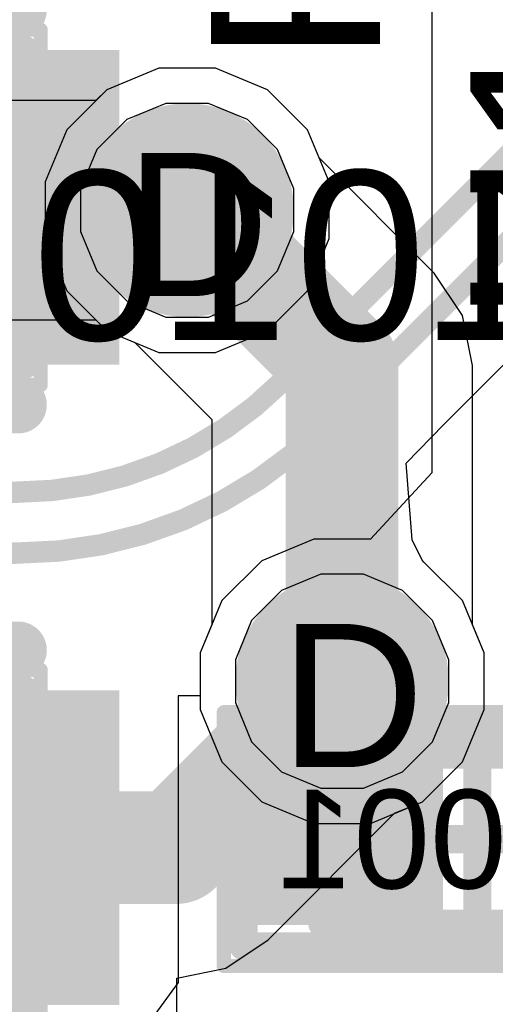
# Model space of a CAD drawing. Header units: inches. Extents: x -6 to 11.2, y -2.2 to 8.3.
# Tile 150 of 256: x 1.9888 to 2.0553, y 1.2002 to 1.3376. Entities that reach past the tile are written whole.
import ezdxf

# ---------------------------------------------------------------- set-up
doc = ezdxf.new("R2010")
doc.units = ezdxf.units.IN
doc.header["$MEASUREMENT"] = 0
for name, color, linetype in [('Board Layer Stack Bottom Overlay', 54, 'Continuous'), ('Board Layer Stack Bottom Solder', 6, 'Continuous'), ('Bottom Comp Body -Top13)-Comp Body -Bot14)', 56, 'Continuous'), ('Bottom Comp Outline -Top11)-Comp Outline -Bot12)', 56, 'Continuous'), ('Bottom Courtyard -Top15)-Courtyard -Bot16)', 56, 'Continuous'), ('Bottom Paste', 16, 'Continuous'), ('Drill Drawing', 1, 'Continuous'), ('Layer  6- Inner', 156, 'Continuous'), ('Layer 1- Top', 1, 'Continuous'), ('Layer 2- GND', 16, 'Continuous'), ('Layer 3- Inner', 16, 'Continuous'), ('Layer 4- Inner', 76, 'Continuous'), ('Layer 5- Inner', 90, 'Continuous'), ('Layer 7- PWR', 76, 'Continuous'), ('Layer 8- Bottom', 5, 'Continuous'), ('Top Comp Body -Top13)-Comp Body -Bot14)', 56, 'Continuous'), ('Top Comp Outline -Top11)-Comp Outline -Bot12)', 56, 'Continuous'), ('Top Courtyard -Top15)-Courtyard -Bot16)', 56, 'Continuous'), ('Top Overlay', 2, 'Continuous'), ('Top Paste', 8, 'Continuous'), ('Top Solder', 216, 'Continuous'), ('Via Holes', 16, 'Continuous')]:
    doc.layers.add(name, color=color, linetype=linetype)
doc.styles.add('Arial', font='txt', dxfattribs={"height": 0.2})

# ---------------------------------------------------------------- blocks, each defined once
blk = doc.blocks.new('L15002_035_B_63')
at = {"layer": 'Board Layer Stack Bottom Solder'}
for points in [[(-0.03376, 0.01197), (-0.00482, 0.01197), (-0.00482, -0.01197), (-0.03376, -0.01197)], [(0.00482, 0.01197), (0.03376, 0.01197), (0.03376, -0.01197), (0.00482, -0.01197)]]:
    blk.add_hatch(color=6, dxfattribs=at).paths.add_polyline_path(points)
at = {"layer": 'Bottom Paste'}
for points in [[(-0.03179, 0.01), (-0.00679, 0.01), (-0.00679, -0.01), (-0.03179, -0.01)], [(0.00679, 0.01), (0.03179, 0.01), (0.03179, -0.01), (0.00679, -0.01)]]:
    blk.add_hatch(color=16, dxfattribs=at).paths.add_polyline_path(points)
at = {"layer": 'Layer 8- Bottom'}
for points in [[(-0.03179, 0.01), (-0.00679, 0.01), (-0.00679, -0.01), (-0.03179, -0.01)], [(0.00679, 0.01), (0.03179, 0.01), (0.03179, -0.01), (0.00679, -0.01)]]:
    blk.add_hatch(color=7, dxfattribs=at).paths.add_polyline_path(points)
at = {"layer": 'Board Layer Stack Bottom Overlay'}
for points in [[(0.01988, 0.01614, 0.00394, 0.00394, 0), (-0.0187, 0.01614, 0.00394, 0.00394, 0)], [(0.01988, -0.01614, 0.00394, 0.00394, 0), (-0.0187, -0.01614, 0.00394, 0.00394, 0)]]:
    blk.add_lwpolyline(points, format="xyseb", dxfattribs=at)
for points in [[(-0.01969, 0.01614, 0.00197, 0.00197, 1), (-0.01772, 0.01614, 0.00197, 0.00197, 1)], [(0.0189, 0.01614, 0.00197, 0.00197, 1), (0.02087, 0.01614, 0.00197, 0.00197, 1)], [(-0.01969, -0.01614, 0.00197, 0.00197, 1), (-0.01772, -0.01614, 0.00197, 0.00197, 1)], [(0.0189, -0.01614, 0.00197, 0.00197, 1), (0.02087, -0.01614, 0.00197, 0.00197, 1)]]:
    blk.add_lwpolyline(points, format="xyseb", close=True, dxfattribs=at)
at = {"layer": 'Bottom Comp Body -Top13)-Comp Body -Bot14)'}
for points in [[(-0.02165, 0.01181, 0.00394, 0.00394, 0), (-0.02165, -0.01181, 0.00394, 0.00394, 0)], [(0.02165, 0.01181, 0.00394, 0.00394, 0), (-0.02165, 0.01181, 0.00394, 0.00394, 0)], [(0.02165, 0.01181, 0.00394, 0.00394, 0), (0.02165, -0.01181, 0.00394, 0.00394, 0)], [(0.02165, -0.01181, 0.00394, 0.00394, 0), (-0.02165, -0.01181, 0.00394, 0.00394, 0)]]:
    blk.add_lwpolyline(points, format="xyseb", dxfattribs=at)
for points in [[(-0.02264, 0.01181, 0.00197, 0.00197, 1), (-0.02067, 0.01181, 0.00197, 0.00197, 1)], [(-0.02264, 0.01181, 0.00197, 0.00197, 1), (-0.02067, 0.01181, 0.00197, 0.00197, 1)], [(0.02067, 0.01181, 0.00197, 0.00197, 1), (0.02264, 0.01181, 0.00197, 0.00197, 1)], [(0.02067, 0.01181, 0.00197, 0.00197, 1), (0.02264, 0.01181, 0.00197, 0.00197, 1)], [(-0.02264, -0.01181, 0.00197, 0.00197, 1), (-0.02067, -0.01181, 0.00197, 0.00197, 1)], [(-0.02264, -0.01181, 0.00197, 0.00197, 1), (-0.02067, -0.01181, 0.00197, 0.00197, 1)], [(0.02067, -0.01181, 0.00197, 0.00197, 1), (0.02264, -0.01181, 0.00197, 0.00197, 1)], [(0.02067, -0.01181, 0.00197, 0.00197, 1), (0.02264, -0.01181, 0.00197, 0.00197, 1)]]:
    blk.add_lwpolyline(points, format="xyseb", close=True, dxfattribs=at)
at = {"layer": 'Bottom Comp Outline -Top11)-Comp Outline -Bot12)'}
for points in [[(-0.03268, 0.01496, 0.00394, 0.00394, 0), (-0.03268, -0.01496, 0.00394, 0.00394, 0)], [(0.03268, 0.01496, 0.00394, 0.00394, 0), (-0.03268, 0.01496, 0.00394, 0.00394, 0)], [(0.03268, 0.01496, 0.00394, 0.00394, 0), (0.03268, -0.01496, 0.00394, 0.00394, 0)], [(0.03268, -0.01496, 0.00394, 0.00394, 0), (-0.03268, -0.01496, 0.00394, 0.00394, 0)]]:
    blk.add_lwpolyline(points, format="xyseb", dxfattribs=at)
for points in [[(-0.03366, 0.01496, 0.00197, 0.00197, 1), (-0.03169, 0.01496, 0.00197, 0.00197, 1)], [(-0.03366, 0.01496, 0.00197, 0.00197, 1), (-0.03169, 0.01496, 0.00197, 0.00197, 1)], [(0.03169, 0.01496, 0.00197, 0.00197, 1), (0.03366, 0.01496, 0.00197, 0.00197, 1)], [(0.03169, 0.01496, 0.00197, 0.00197, 1), (0.03366, 0.01496, 0.00197, 0.00197, 1)], [(-0.03366, -0.01496, 0.00197, 0.00197, 1), (-0.03169, -0.01496, 0.00197, 0.00197, 1)], [(-0.03366, -0.01496, 0.00197, 0.00197, 1), (-0.03169, -0.01496, 0.00197, 0.00197, 1)], [(0.03169, -0.01496, 0.00197, 0.00197, 1), (0.03366, -0.01496, 0.00197, 0.00197, 1)], [(0.03169, -0.01496, 0.00197, 0.00197, 1), (0.03366, -0.01496, 0.00197, 0.00197, 1)]]:
    blk.add_lwpolyline(points, format="xyseb", close=True, dxfattribs=at)
at = {"layer": 'Bottom Courtyard -Top15)-Courtyard -Bot16)'}
for points in [[(0.03543, 0.01772, 0.00197, 0.00197, 0), (-0.03543, 0.01772, 0.00197, 0.00197, 0)], [(-0.03543, 0.01772, 0.00197, 0.00197, 0), (-0.03543, -0.01772, 0.00197, 0.00197, 0)], [(0.03543, 0.01772, 0.00197, 0.00197, 0), (0.03543, -0.01772, 0.00197, 0.00197, 0)], [(0, 0.01181, 0.00394, 0.00394, 0), (0, -0.01181, 0.00394, 0.00394, 0)], [(0.01181, 0, 0.00394, 0.00394, 0), (-0.01181, 0, 0.00394, 0.00394, 0)], [(0.03543, -0.01772, 0.00197, 0.00197, 0), (-0.03543, -0.01772, 0.00197, 0.00197, 0)]]:
    blk.add_lwpolyline(points, format="xyseb", dxfattribs=at)
for points in [[(-0.03593, 0.01772, 0.000984, 0.000984, 1), (-0.03494, 0.01772, 0.000984, 0.000984, 1)], [(-0.03593, 0.01772, 0.000984, 0.000984, 1), (-0.03494, 0.01772, 0.000984, 0.000984, 1)], [(0.03494, 0.01772, 0.000984, 0.000984, 1), (0.03593, 0.01772, 0.000984, 0.000984, 1)], [(0.03494, 0.01772, 0.000984, 0.000984, 1), (0.03593, 0.01772, 0.000984, 0.000984, 1)], [(-0.00098, 0.01181, 0.00197, 0.00197, 1), (0.00098, 0.01181, 0.00197, 0.00197, 1)], [(-0.0128, 0, 0.00197, 0.00197, 1), (-0.01083, 0, 0.00197, 0.00197, 1)], [(0.01083, 0, 0.00197, 0.00197, 1), (0.0128, 0, 0.00197, 0.00197, 1)], [(-0.00098, -0.01181, 0.00197, 0.00197, 1), (0.00098, -0.01181, 0.00197, 0.00197, 1)], [(-0.03593, -0.01772, 0.000984, 0.000984, 1), (-0.03494, -0.01772, 0.000984, 0.000984, 1)], [(-0.03593, -0.01772, 0.000984, 0.000984, 1), (-0.03494, -0.01772, 0.000984, 0.000984, 1)], [(0.03494, -0.01772, 0.000984, 0.000984, 1), (0.03593, -0.01772, 0.000984, 0.000984, 1)], [(0.03494, -0.01772, 0.000984, 0.000984, 1), (0.03593, -0.01772, 0.000984, 0.000984, 1)]]:
    blk.add_lwpolyline(points, format="xyseb", close=True, dxfattribs=at)
at = {"layer": 'Bottom Comp Outline -Top11)-Comp Outline -Bot12)', "style": 'Arial', "text_generation_flag": 2}
blk.add_text('R1001', height=0.01378, rotation=180, dxfattribs=at).set_placement((-0.0287, 0.00689))
blk = doc.blocks.new('L15003_M_____277')
at = {"layer": 'Layer 1- Top'}
for points in [[(-0.05546, 0.02), (-0.01146, 0.02), (-0.01146, -0.02), (-0.05546, -0.02)], [(0.01146, 0.02), (0.05546, 0.02), (0.05546, -0.02), (0.01146, -0.02)]]:
    blk.add_hatch(color=7, dxfattribs=at).paths.add_polyline_path(points)
at = {"layer": 'Top Paste'}
for points in [[(-0.05546, 0.02), (-0.01146, 0.02), (-0.01146, -0.02), (-0.05546, -0.02)], [(0.01146, 0.02), (0.05546, 0.02), (0.05546, -0.02), (0.01146, -0.02)]]:
    blk.add_hatch(color=8, dxfattribs=at).paths.add_polyline_path(points)
at = {"layer": 'Top Solder'}
for points in [[(-0.05743, 0.02197), (-0.0095, 0.02197), (-0.0095, -0.02197), (-0.05743, -0.02197)], [(0.0095, 0.02197), (0.05743, 0.02197), (0.05743, -0.02197), (0.0095, -0.02197)]]:
    blk.add_hatch(color=216, dxfattribs=at).paths.add_polyline_path(points)
at = {"layer": 'Top Comp Body -Top13)-Comp Body -Bot14)'}
for points in [[(0.03445, 0.01889, 0.00394, 0.00394, 0), (-0.03445, 0.01889, 0.00394, 0.00394, 0)], [(-0.03445, 0.01889, 0.00394, 0.00394, 0), (-0.03445, -0.0189, 0.00394, 0.00394, 0)], [(0.03445, 0.01889, 0.00394, 0.00394, 0), (0.03445, -0.0189, 0.00394, 0.00394, 0)], [(0.03445, -0.0189, 0.00394, 0.00394, 0), (-0.03445, -0.0189, 0.00394, 0.00394, 0)]]:
    blk.add_lwpolyline(points, format="xyseb", dxfattribs=at)
for points in [[(-0.03544, 0.01889, 0.00197, 0.00197, 1), (-0.03347, 0.01889, 0.00197, 0.00197, 1)], [(-0.03544, 0.01889, 0.00197, 0.00197, 1), (-0.03347, 0.01889, 0.00197, 0.00197, 1)], [(0.03346, 0.01889, 0.00197, 0.00197, 1), (0.03543, 0.01889, 0.00197, 0.00197, 1)], [(0.03346, 0.01889, 0.00197, 0.00197, 1), (0.03543, 0.01889, 0.00197, 0.00197, 1)], [(-0.03544, -0.0189, 0.00197, 0.00197, 1), (-0.03347, -0.0189, 0.00197, 0.00197, 1)], [(-0.03544, -0.0189, 0.00197, 0.00197, 1), (-0.03347, -0.0189, 0.00197, 0.00197, 1)], [(0.03346, -0.0189, 0.00197, 0.00197, 1), (0.03543, -0.0189, 0.00197, 0.00197, 1)], [(0.03346, -0.0189, 0.00197, 0.00197, 1), (0.03543, -0.0189, 0.00197, 0.00197, 1)]]:
    blk.add_lwpolyline(points, format="xyseb", close=True, dxfattribs=at)
at = {"layer": 'Top Comp Outline -Top11)-Comp Outline -Bot12)'}
for points in [[(-0.04409, 0.02205, 0.00394, 0.00394, 0), (-0.04409, -0.02205, 0.00394, 0.00394, 0)], [(0.0437, 0.02205, 0.00394, 0.00394, 0), (-0.04409, 0.02205, 0.00394, 0.00394, 0)], [(0.0437, 0.02205, 0.00394, 0.00394, 0), (0.0437, -0.02205, 0.00394, 0.00394, 0)], [(0.0437, -0.02205, 0.00394, 0.00394, 0), (-0.04409, -0.02205, 0.00394, 0.00394, 0)]]:
    blk.add_lwpolyline(points, format="xyseb", dxfattribs=at)
for points in [[(-0.04508, 0.02205, 0.00197, 0.00197, 1), (-0.04311, 0.02205, 0.00197, 0.00197, 1)], [(-0.04508, 0.02205, 0.00197, 0.00197, 1), (-0.04311, 0.02205, 0.00197, 0.00197, 1)], [(0.04272, 0.02205, 0.00197, 0.00197, 1), (0.04469, 0.02205, 0.00197, 0.00197, 1)], [(0.04272, 0.02205, 0.00197, 0.00197, 1), (0.04469, 0.02205, 0.00197, 0.00197, 1)], [(-0.04508, -0.02205, 0.00197, 0.00197, 1), (-0.04311, -0.02205, 0.00197, 0.00197, 1)], [(-0.04508, -0.02205, 0.00197, 0.00197, 1), (-0.04311, -0.02205, 0.00197, 0.00197, 1)], [(0.04272, -0.02205, 0.00197, 0.00197, 1), (0.04469, -0.02205, 0.00197, 0.00197, 1)], [(0.04272, -0.02205, 0.00197, 0.00197, 1), (0.04469, -0.02205, 0.00197, 0.00197, 1)]]:
    blk.add_lwpolyline(points, format="xyseb", close=True, dxfattribs=at)
at = {"layer": 'Top Courtyard -Top15)-Courtyard -Bot16)'}
for points in [[(-0.04646, 0.0248, 0.00197, 0.00197, 0), (-0.04646, -0.0248, 0.00197, 0.00197, 0)], [(0.04646, 0.0248, 0.00197, 0.00197, 0), (-0.04646, 0.0248, 0.00197, 0.00197, 0)], [(0.04646, 0.0248, 0.00197, 0.00197, 0), (0.04646, -0.0248, 0.00197, 0.00197, 0)], [(0, 0.0189, 0.00394, 0.00394, 0), (0, -0.0189, 0.00394, 0.00394, 0)], [(0.0189, 0, 0.00394, 0.00394, 0), (-0.0189, 0, 0.00394, 0.00394, 0)], [(0.04646, -0.0248, 0.00197, 0.00197, 0), (-0.04646, -0.0248, 0.00197, 0.00197, 0)]]:
    blk.add_lwpolyline(points, format="xyseb", dxfattribs=at)
for points in [[(-0.04695, 0.0248, 0.000984, 0.000984, 1), (-0.04596, 0.0248, 0.000984, 0.000984, 1)], [(-0.04695, 0.0248, 0.000984, 0.000984, 1), (-0.04596, 0.0248, 0.000984, 0.000984, 1)], [(0.04596, 0.0248, 0.000984, 0.000984, 1), (0.04695, 0.0248, 0.000984, 0.000984, 1)], [(0.04596, 0.0248, 0.000984, 0.000984, 1), (0.04695, 0.0248, 0.000984, 0.000984, 1)], [(-0.00098, 0.0189, 0.00197, 0.00197, 1), (0.00098, 0.0189, 0.00197, 0.00197, 1)], [(-0.01988, 0, 0.00197, 0.00197, 1), (-0.01791, 0, 0.00197, 0.00197, 1)], [(0.01791, 0, 0.00197, 0.00197, 1), (0.01988, 0, 0.00197, 0.00197, 1)], [(-0.00098, -0.0189, 0.00197, 0.00197, 1), (0.00098, -0.0189, 0.00197, 0.00197, 1)], [(-0.04695, -0.0248, 0.000984, 0.000984, 1), (-0.04596, -0.0248, 0.000984, 0.000984, 1)], [(-0.04695, -0.0248, 0.000984, 0.000984, 1), (-0.04596, -0.0248, 0.000984, 0.000984, 1)], [(0.04596, -0.0248, 0.000984, 0.000984, 1), (0.04695, -0.0248, 0.000984, 0.000984, 1)], [(0.04596, -0.0248, 0.000984, 0.000984, 1), (0.04695, -0.0248, 0.000984, 0.000984, 1)]]:
    blk.add_lwpolyline(points, format="xyseb", close=True, dxfattribs=at)
at = {"layer": 'Top Overlay'}
for points in [[(0.03937, 0.02756, 0.008, 0.008, 0), (-0.04331, 0.02756, 0.008, 0.008, 0)], [(0.03937, -0.02756, 0.008, 0.008, 0), (-0.04331, -0.02756, 0.008, 0.008, 0)]]:
    blk.add_lwpolyline(points, format="xyseb", dxfattribs=at)
for points in [[(-0.04531, 0.02756, 0.004, 0.004, 1), (-0.04131, 0.02756, 0.004, 0.004, 1)], [(0.03737, 0.02756, 0.004, 0.004, 1), (0.04137, 0.02756, 0.004, 0.004, 1)], [(-0.04531, -0.02756, 0.004, 0.004, 1), (-0.04131, -0.02756, 0.004, 0.004, 1)], [(0.03737, -0.02756, 0.004, 0.004, 1), (0.04137, -0.02756, 0.004, 0.004, 1)]]:
    blk.add_lwpolyline(points, format="xyseb", close=True, dxfattribs=at)
at = {"layer": 'Top Comp Outline -Top11)-Comp Outline -Bot12)', "style": 'Arial'}
blk.add_text('R1008', height=0.019685, dxfattribs=at).set_placement((-0.04428, -0.00984))
blk = doc.blocks.new('L15003_M_____278')
at = {"layer": 'Layer 1- Top'}
for points in [[(-0.05546, 0.02), (-0.01146, 0.02), (-0.01146, -0.02), (-0.05546, -0.02)], [(0.01146, 0.02), (0.05546, 0.02), (0.05546, -0.02), (0.01146, -0.02)]]:
    blk.add_hatch(color=7, dxfattribs=at).paths.add_polyline_path(points)
at = {"layer": 'Top Paste'}
for points in [[(-0.05546, 0.02), (-0.01146, 0.02), (-0.01146, -0.02), (-0.05546, -0.02)], [(0.01146, 0.02), (0.05546, 0.02), (0.05546, -0.02), (0.01146, -0.02)]]:
    blk.add_hatch(color=8, dxfattribs=at).paths.add_polyline_path(points)
at = {"layer": 'Top Solder'}
for points in [[(-0.05743, 0.02197), (-0.0095, 0.02197), (-0.0095, -0.02197), (-0.05743, -0.02197)], [(0.0095, 0.02197), (0.05743, 0.02197), (0.05743, -0.02197), (0.0095, -0.02197)]]:
    blk.add_hatch(color=216, dxfattribs=at).paths.add_polyline_path(points)
at = {"layer": 'Top Comp Body -Top13)-Comp Body -Bot14)'}
for points in [[(0.03445, 0.01889, 0.00394, 0.00394, 0), (-0.03445, 0.01889, 0.00394, 0.00394, 0)], [(-0.03445, 0.01889, 0.00394, 0.00394, 0), (-0.03445, -0.0189, 0.00394, 0.00394, 0)], [(0.03445, 0.01889, 0.00394, 0.00394, 0), (0.03445, -0.0189, 0.00394, 0.00394, 0)], [(0.03445, -0.0189, 0.00394, 0.00394, 0), (-0.03445, -0.0189, 0.00394, 0.00394, 0)]]:
    blk.add_lwpolyline(points, format="xyseb", dxfattribs=at)
for points in [[(-0.03544, 0.01889, 0.00197, 0.00197, 1), (-0.03347, 0.01889, 0.00197, 0.00197, 1)], [(-0.03544, 0.01889, 0.00197, 0.00197, 1), (-0.03347, 0.01889, 0.00197, 0.00197, 1)], [(0.03346, 0.01889, 0.00197, 0.00197, 1), (0.03543, 0.01889, 0.00197, 0.00197, 1)], [(0.03346, 0.01889, 0.00197, 0.00197, 1), (0.03543, 0.01889, 0.00197, 0.00197, 1)], [(-0.03544, -0.0189, 0.00197, 0.00197, 1), (-0.03347, -0.0189, 0.00197, 0.00197, 1)], [(-0.03544, -0.0189, 0.00197, 0.00197, 1), (-0.03347, -0.0189, 0.00197, 0.00197, 1)], [(0.03346, -0.0189, 0.00197, 0.00197, 1), (0.03543, -0.0189, 0.00197, 0.00197, 1)], [(0.03346, -0.0189, 0.00197, 0.00197, 1), (0.03543, -0.0189, 0.00197, 0.00197, 1)]]:
    blk.add_lwpolyline(points, format="xyseb", close=True, dxfattribs=at)
at = {"layer": 'Top Comp Outline -Top11)-Comp Outline -Bot12)'}
for points in [[(-0.04409, 0.02205, 0.00394, 0.00394, 0), (-0.04409, -0.02205, 0.00394, 0.00394, 0)], [(0.0437, 0.02205, 0.00394, 0.00394, 0), (-0.04409, 0.02205, 0.00394, 0.00394, 0)], [(0.0437, 0.02205, 0.00394, 0.00394, 0), (0.0437, -0.02205, 0.00394, 0.00394, 0)], [(0.0437, -0.02205, 0.00394, 0.00394, 0), (-0.04409, -0.02205, 0.00394, 0.00394, 0)]]:
    blk.add_lwpolyline(points, format="xyseb", dxfattribs=at)
for points in [[(-0.04508, 0.02205, 0.00197, 0.00197, 1), (-0.04311, 0.02205, 0.00197, 0.00197, 1)], [(-0.04508, 0.02205, 0.00197, 0.00197, 1), (-0.04311, 0.02205, 0.00197, 0.00197, 1)], [(0.04272, 0.02205, 0.00197, 0.00197, 1), (0.04469, 0.02205, 0.00197, 0.00197, 1)], [(0.04272, 0.02205, 0.00197, 0.00197, 1), (0.04469, 0.02205, 0.00197, 0.00197, 1)], [(-0.04508, -0.02205, 0.00197, 0.00197, 1), (-0.04311, -0.02205, 0.00197, 0.00197, 1)], [(-0.04508, -0.02205, 0.00197, 0.00197, 1), (-0.04311, -0.02205, 0.00197, 0.00197, 1)], [(0.04272, -0.02205, 0.00197, 0.00197, 1), (0.04469, -0.02205, 0.00197, 0.00197, 1)], [(0.04272, -0.02205, 0.00197, 0.00197, 1), (0.04469, -0.02205, 0.00197, 0.00197, 1)]]:
    blk.add_lwpolyline(points, format="xyseb", close=True, dxfattribs=at)
at = {"layer": 'Top Courtyard -Top15)-Courtyard -Bot16)'}
for points in [[(-0.04646, 0.0248, 0.00197, 0.00197, 0), (-0.04646, -0.0248, 0.00197, 0.00197, 0)], [(0.04646, 0.0248, 0.00197, 0.00197, 0), (-0.04646, 0.0248, 0.00197, 0.00197, 0)], [(0.04646, 0.0248, 0.00197, 0.00197, 0), (0.04646, -0.0248, 0.00197, 0.00197, 0)], [(0, 0.0189, 0.00394, 0.00394, 0), (0, -0.0189, 0.00394, 0.00394, 0)], [(0.0189, 0, 0.00394, 0.00394, 0), (-0.0189, 0, 0.00394, 0.00394, 0)], [(0.04646, -0.0248, 0.00197, 0.00197, 0), (-0.04646, -0.0248, 0.00197, 0.00197, 0)]]:
    blk.add_lwpolyline(points, format="xyseb", dxfattribs=at)
for points in [[(-0.04695, 0.0248, 0.000984, 0.000984, 1), (-0.04596, 0.0248, 0.000984, 0.000984, 1)], [(-0.04695, 0.0248, 0.000984, 0.000984, 1), (-0.04596, 0.0248, 0.000984, 0.000984, 1)], [(0.04596, 0.0248, 0.000984, 0.000984, 1), (0.04695, 0.0248, 0.000984, 0.000984, 1)], [(0.04596, 0.0248, 0.000984, 0.000984, 1), (0.04695, 0.0248, 0.000984, 0.000984, 1)], [(-0.00098, 0.0189, 0.00197, 0.00197, 1), (0.00098, 0.0189, 0.00197, 0.00197, 1)], [(-0.01988, 0, 0.00197, 0.00197, 1), (-0.01791, 0, 0.00197, 0.00197, 1)], [(0.01791, 0, 0.00197, 0.00197, 1), (0.01988, 0, 0.00197, 0.00197, 1)], [(-0.00098, -0.0189, 0.00197, 0.00197, 1), (0.00098, -0.0189, 0.00197, 0.00197, 1)], [(-0.04695, -0.0248, 0.000984, 0.000984, 1), (-0.04596, -0.0248, 0.000984, 0.000984, 1)], [(-0.04695, -0.0248, 0.000984, 0.000984, 1), (-0.04596, -0.0248, 0.000984, 0.000984, 1)], [(0.04596, -0.0248, 0.000984, 0.000984, 1), (0.04695, -0.0248, 0.000984, 0.000984, 1)], [(0.04596, -0.0248, 0.000984, 0.000984, 1), (0.04695, -0.0248, 0.000984, 0.000984, 1)]]:
    blk.add_lwpolyline(points, format="xyseb", close=True, dxfattribs=at)
at = {"layer": 'Top Overlay'}
for points in [[(0.03937, 0.02756, 0.008, 0.008, 0), (-0.04331, 0.02756, 0.008, 0.008, 0)], [(0.03937, -0.02756, 0.008, 0.008, 0), (-0.04331, -0.02756, 0.008, 0.008, 0)]]:
    blk.add_lwpolyline(points, format="xyseb", dxfattribs=at)
for points in [[(-0.04531, 0.02756, 0.004, 0.004, 1), (-0.04131, 0.02756, 0.004, 0.004, 1)], [(0.03737, 0.02756, 0.004, 0.004, 1), (0.04137, 0.02756, 0.004, 0.004, 1)], [(-0.04531, -0.02756, 0.004, 0.004, 1), (-0.04131, -0.02756, 0.004, 0.004, 1)], [(0.03737, -0.02756, 0.004, 0.004, 1), (0.04137, -0.02756, 0.004, 0.004, 1)]]:
    blk.add_lwpolyline(points, format="xyseb", close=True, dxfattribs=at)
at = {"layer": 'Top Comp Outline -Top11)-Comp Outline -Bot12)', "style": 'Arial'}
blk.add_text('R1007', height=0.019685, dxfattribs=at).set_placement((-0.04428, -0.00984))

msp = doc.modelspace()

# ---------------------------------------------------------------- hatches: boundary and pattern name
at = {"layer": 'Layer 1- Top'}
h = msp.add_hatch(color=7, dxfattribs=at)
edge = h.paths.add_edge_path()
edge.add_arc((2.0122, 1.31102), 0.00984, 0, 360)
h = msp.add_hatch(color=7, dxfattribs=at)
edge = h.paths.add_edge_path()
edge.add_arc((2.03386, 1.24528), 0.00984, 0, 360)
at = {"layer": 'Layer 2- GND'}
h = msp.add_hatch(color=7, dxfattribs=at)
edge = h.paths.add_edge_path()
edge.add_arc((2.0122, 1.31102), 0.01492, 0, 360)
h = msp.add_hatch(color=7, dxfattribs=at)
edge = h.paths.add_edge_path()
edge.add_arc((2.03386, 1.24528), 0.01492, 0, 360)
at = {"layer": 'Layer 4- Inner'}
h = msp.add_hatch(color=7, dxfattribs=at)
edge = h.paths.add_edge_path()
edge.add_arc((2.0122, 1.31102), 0.00984, 0, 360)
h = msp.add_hatch(color=7, dxfattribs=at)
edge = h.paths.add_edge_path()
edge.add_arc((2.03386, 1.24528), 0.00984, 0, 360)
at = {"layer": 'Layer 7- PWR'}
h = msp.add_hatch(color=7, dxfattribs=at)
edge = h.paths.add_edge_path()
edge.add_arc((2.0122, 1.31102), 0.01492, 0, 360)
h = msp.add_hatch(color=7, dxfattribs=at)
edge = h.paths.add_edge_path()
edge.add_arc((2.03386, 1.24528), 0.01492, 0, 360)
at = {"layer": 'Layer 8- Bottom'}
h = msp.add_hatch(color=7, dxfattribs=at)
edge = h.paths.add_edge_path()
edge.add_arc((2.0122, 1.31102), 0.00984, 0, 360)
h = msp.add_hatch(color=7, dxfattribs=at)
edge = h.paths.add_edge_path()
edge.add_arc((2.03386, 1.24528), 0.00984, 0, 360)
at = {"layer": 'Via Holes'}
h = msp.add_hatch(color=7, dxfattribs=at)
edge = h.paths.add_edge_path()
edge.add_arc((2.0122, 1.31102), 0.00492, 0, 360)
h = msp.add_hatch(color=7, dxfattribs=at)
edge = h.paths.add_edge_path()
edge.add_arc((2.03386, 1.24528), 0.00492, 0, 360)

# ---------------------------------------------------------------- linework, layer by layer
at = {"layer": 'Layer  6- Inner'}
for p, q in [((2.00924, 1.32594), (2.00375, 1.32367)), ((2.01517, 1.32594), (2.00924, 1.32594)), ((2.02066, 1.32367), (2.01517, 1.32594)), ((2.00375, 1.32367), (1.99956, 1.31948)), ((2.02485, 1.31948), (2.02066, 1.32367)), ((1.99956, 1.31948), (1.99728, 1.31399)), ((2.02713, 1.31399), (2.02485, 1.31948)), ((1.99728, 1.31399), (1.99728, 1.30806)), ((2.02713, 1.30806), (2.02713, 1.31399)), ((1.99728, 1.30806), (1.99956, 1.30257)), ((2.02485, 1.30257), (2.02713, 1.30806)), ((1.99956, 1.30257), (2.00375, 1.29837)), ((2.02066, 1.29837), (2.02485, 1.30257)), ((2.00375, 1.29837), (2.00924, 1.2961)), ((2.01517, 1.2961), (2.02066, 1.29837)), ((2.00924, 1.2961), (2.01517, 1.2961)), ((2.03089, 1.2602), (2.02541, 1.25793)), ((2.03683, 1.2602), (2.03089, 1.2602)), ((2.04231, 1.25793), (2.03683, 1.2602)), ((2.02541, 1.25793), (2.02121, 1.25373)), ((2.04651, 1.25373), (2.04231, 1.25793)), ((2.02121, 1.25373), (2.01894, 1.24824)), ((2.04878, 1.24824), (2.04651, 1.25373)), ((2.01894, 1.24824), (2.01894, 1.24231)), ((2.04878, 1.24231), (2.04878, 1.24824)), ((2.01894, 1.24231), (2.02121, 1.23682)), ((2.04651, 1.23682), (2.04878, 1.24231)), ((2.02121, 1.23682), (2.02541, 1.23263)), ((2.04231, 1.23263), (2.04651, 1.23682)), ((2.02541, 1.23263), (2.03089, 1.23035)), ((2.03683, 1.23035), (2.04231, 1.23263)), ((2.03089, 1.23035), (2.03683, 1.23035))]:
    msp.add_line(p, q, dxfattribs=at)
at = {"layer": 'Layer 1- Top'}
for p, q in [((2.04807, 1.2811), (2.06531, 1.29834)), ((2.04281, 1.27573), (2.04807, 1.2811)), ((2.04363, 1.26503), (2.04281, 1.27573)), ((2.04507, 1.26216), (2.04363, 1.26503)), ((2.0453, 1.26189), (2.04507, 1.26216)), ((2.05068, 1.25652), (2.0453, 1.26189)), ((2.0537, 1.24922), (2.05068, 1.25652)), ((2.0537, 1.24133), (2.0537, 1.24922)), ((2.05068, 1.23404), (2.0537, 1.24133)), ((2.0451, 1.22845), (2.05068, 1.23404)), ((2.04119, 1.22684), (2.0451, 1.22845)), ((2.02352, 1.20916), (2.04119, 1.22684)), ((2.0176, 1.20521), (2.02352, 1.20916)), ((2.01074, 1.20384), (2.0176, 1.20521)), ((2.01074, 1.19205), (2.01074, 1.20384))]:
    msp.add_line(p, q, dxfattribs=at)
for points in [[(2.02548, 1.28712, 0.00299, 0.00299, 0), (2.07393, 1.33556, 0.00299, 0.00299, 0)], [(2.03143, 1.28103, 0.00299, 0.00299, 0), (2.07991, 1.32952, 0.00299, 0.00299, 0)], [(2.01181, 1.31142, 0.01575, 0.01575, 0), (2.0122, 1.31181, 0.01575, 0.01575, 0)], [(1.97894, 1.31142, 0.01575, 0.01575, 0), (2.01181, 1.31142, 0.01575, 0.01575, 0)], [(2.02548, 1.28712, 0.00299, 0.00299, -0.198912), (1.98815, 1.27165, 0.00299, 0.00299, 0)], [(2.03143, 1.28103, 0.00299, 0.00299, -0.198912), (1.98825, 1.26315, 0.00299, 0.00299, 0)], [(1.95343, 1.27165, 0.00299, 0.00299, 0), (1.98815, 1.27165, 0.00299, 0.00299, 0)], [(1.95343, 1.26315, 0.00299, 0.00299, 0), (1.98825, 1.26315, 0.00299, 0.00299, 0)], [(2.01063, 1.22205, 0.01575, 0.01575, 0), (2.03386, 1.24528, 0.01575, 0.01575, 0)], [(1.97894, 1.22205, 0.01575, 0.01575, 0), (2.01063, 1.22205, 0.01575, 0.01575, 0)]]:
    msp.add_lwpolyline(points, format="xyseb", dxfattribs=at)
for points in [[(2.00827, 1.31181, 0.00787, 0.00787, 1), (2.01614, 1.31181, 0.00787, 0.00787, 1)], [(2.00787, 1.31142, 0.00787, 0.00787, 1), (2.01575, 1.31142, 0.00787, 0.00787, 1)], [(2.00787, 1.31142, 0.00787, 0.00787, 1), (2.01575, 1.31142, 0.00787, 0.00787, 1)], [(2.02474, 1.28712, 0.0015, 0.0015, 1), (2.02623, 1.28712, 0.0015, 0.0015, 1)], [(2.02474, 1.28712, 0.0015, 0.0015, 1), (2.02623, 1.28712, 0.0015, 0.0015, 1)], [(2.03068, 1.28103, 0.0015, 0.0015, 1), (2.03217, 1.28103, 0.0015, 0.0015, 1)], [(2.03068, 1.28103, 0.0015, 0.0015, 1), (2.03217, 1.28103, 0.0015, 0.0015, 1)], [(1.98741, 1.27165, 0.0015, 0.0015, 1), (1.9889, 1.27165, 0.0015, 0.0015, 1)], [(1.98741, 1.27165, 0.0015, 0.0015, 1), (1.9889, 1.27165, 0.0015, 0.0015, 1)], [(1.98751, 1.26315, 0.0015, 0.0015, 1), (1.989, 1.26315, 0.0015, 0.0015, 1)], [(1.98751, 1.26315, 0.0015, 0.0015, 1), (1.989, 1.26315, 0.0015, 0.0015, 1)], [(2.02992, 1.24528, 0.00787, 0.00787, 1), (2.0378, 1.24528, 0.00787, 0.00787, 1)], [(2.00669, 1.22205, 0.00787, 0.00787, 1), (2.01457, 1.22205, 0.00787, 0.00787, 1)], [(2.00669, 1.22205, 0.00787, 0.00787, 1), (2.01457, 1.22205, 0.00787, 0.00787, 1)]]:
    msp.add_lwpolyline(points, format="xyseb", close=True, dxfattribs=at)
at = {"layer": 'Layer 3- Inner'}
for p, q in [((2.00924, 1.32594), (2.00375, 1.32367)), ((2.01517, 1.32594), (2.00924, 1.32594)), ((2.02066, 1.32367), (2.01517, 1.32594)), ((2.00375, 1.32367), (1.99956, 1.31948)), ((2.02485, 1.31948), (2.02066, 1.32367)), ((1.99956, 1.31948), (1.99728, 1.31399)), ((2.02713, 1.31399), (2.02485, 1.31948)), ((1.99728, 1.31399), (1.99728, 1.30806)), ((2.02713, 1.30806), (2.02713, 1.31399)), ((1.99728, 1.30806), (1.99956, 1.30257)), ((2.02485, 1.30257), (2.02713, 1.30806)), ((1.99956, 1.30257), (2.00375, 1.29837)), ((2.02066, 1.29837), (2.02485, 1.30257)), ((2.00375, 1.29837), (2.00924, 1.2961)), ((2.01517, 1.2961), (2.02066, 1.29837)), ((2.00924, 1.2961), (2.01517, 1.2961)), ((2.03089, 1.2602), (2.02541, 1.25793)), ((2.03683, 1.2602), (2.03089, 1.2602)), ((2.04231, 1.25793), (2.03683, 1.2602)), ((2.02541, 1.25793), (2.02121, 1.25373)), ((2.04651, 1.25373), (2.04231, 1.25793)), ((2.02121, 1.25373), (2.01894, 1.24824)), ((2.04878, 1.24824), (2.04651, 1.25373)), ((2.01894, 1.24824), (2.01894, 1.24231)), ((2.04878, 1.24231), (2.04878, 1.24824)), ((2.01894, 1.24231), (2.02121, 1.23682)), ((2.04651, 1.23682), (2.04878, 1.24231)), ((2.02121, 1.23682), (2.02541, 1.23263)), ((2.04231, 1.23263), (2.04651, 1.23682)), ((2.02541, 1.23263), (2.03089, 1.23035)), ((2.03683, 1.23035), (2.04231, 1.23263)), ((2.03089, 1.23035), (2.03683, 1.23035))]:
    msp.add_line(p, q, dxfattribs=at)
at = {"layer": 'Layer 4- Inner'}
for p, q in [((2.00826, 1.33087), (2.00096, 1.32785)), ((2.01615, 1.33087), (2.00826, 1.33087)), ((2.02344, 1.32785), (2.01615, 1.33087)), ((2.00096, 1.32785), (1.99944, 1.32632)), ((2.02903, 1.32226), (2.02344, 1.32785)), ((1.99944, 1.32632), (1.92287, 1.32632)), ((2.03064, 1.31836), (2.02903, 1.32226)), ((2.04674, 1.30226), (2.03064, 1.31836)), ((2.0507, 1.29634), (2.04674, 1.30226)), ((2.04674, 1.30226), (2.04674, 1.30226)), ((2.05208, 1.28937), (2.0507, 1.29634)), ((1.91654, 1.29573), (1.99944, 1.29573)), ((1.99944, 1.29573), (2.00096, 1.2942)), ((2.00096, 1.2942), (2.00487, 1.29258)), ((2.00487, 1.29258), (2.01563, 1.28182)), ((2.05208, 1.25313), (2.05208, 1.28937)), ((2.05208, 1.28937), (2.05208, 1.28937)), ((2.01563, 1.28182), (2.01563, 1.25313)), ((2.01563, 1.25313), (2.01402, 1.24922)), ((2.0537, 1.24922), (2.05208, 1.25313)), ((2.01402, 1.24922), (2.01402, 1.24133)), ((2.0537, 1.24133), (2.0537, 1.24922)), ((2.01402, 1.24133), (2.01704, 1.23404)), ((2.05068, 1.23404), (2.0537, 1.24133)), ((2.01704, 1.23404), (2.02262, 1.22845)), ((2.0451, 1.22845), (2.05068, 1.23404)), ((2.02262, 1.22845), (2.02991, 1.22543)), ((2.03781, 1.22543), (2.0451, 1.22845)), ((2.02991, 1.22543), (2.03781, 1.22543))]:
    msp.add_line(p, q, dxfattribs=at)
for points in [[(2.0122, 1.31102, 0.01575, 0.01575, 0), (2.03386, 1.28937, 0.01575, 0.01575, 0)], [(1.91654, 1.31102, 0.01, 0.01, 0), (2.01102, 1.31102, 0.01, 0.01, 0)], [(2.03386, 1.24606, 0.01575, 0.01575, 0), (2.03386, 1.28937, 0.01575, 0.01575, 0)], [(2.03386, 1.24606, 0.01575, 0.01575, 0), (2.03504, 1.24488, 0.01575, 0.01575, 0)]]:
    msp.add_lwpolyline(points, format="xyseb", dxfattribs=at)
for points in [[(2.00827, 1.31102, 0.00787, 0.00787, 1), (2.01614, 1.31102, 0.00787, 0.00787, 1)], [(2.00852, 1.31102, 0.005, 0.005, 1), (2.01352, 1.31102, 0.005, 0.005, 1)], [(2.02992, 1.28937, 0.00787, 0.00787, 1), (2.0378, 1.28937, 0.00787, 0.00787, 1)], [(2.02992, 1.28937, 0.00787, 0.00787, 1), (2.0378, 1.28937, 0.00787, 0.00787, 1)], [(2.02992, 1.24606, 0.00787, 0.00787, 1), (2.0378, 1.24606, 0.00787, 0.00787, 1)], [(2.02992, 1.24606, 0.00787, 0.00787, 1), (2.0378, 1.24606, 0.00787, 0.00787, 1)], [(2.0311, 1.24488, 0.00787, 0.00787, 1), (2.03898, 1.24488, 0.00787, 0.00787, 1)]]:
    msp.add_lwpolyline(points, format="xyseb", close=True, dxfattribs=at)
at = {"layer": 'Layer 5- Inner'}
for p, q in [((2.00924, 1.32594), (2.00375, 1.32367)), ((2.01517, 1.32594), (2.00924, 1.32594)), ((2.02066, 1.32367), (2.01517, 1.32594)), ((2.00375, 1.32367), (1.99956, 1.31948)), ((2.02485, 1.31948), (2.02066, 1.32367)), ((1.99956, 1.31948), (1.99728, 1.31399)), ((2.02713, 1.31399), (2.02485, 1.31948)), ((1.99728, 1.31399), (1.99728, 1.30806)), ((2.02713, 1.30806), (2.02713, 1.31399)), ((1.99728, 1.30806), (1.99956, 1.30257)), ((2.02485, 1.30257), (2.02713, 1.30806)), ((1.99956, 1.30257), (2.00375, 1.29837)), ((2.02066, 1.29837), (2.02485, 1.30257)), ((2.00375, 1.29837), (2.00924, 1.2961)), ((2.01517, 1.2961), (2.02066, 1.29837)), ((2.00924, 1.2961), (2.01517, 1.2961)), ((2.03089, 1.2602), (2.02541, 1.25793)), ((2.03683, 1.2602), (2.03089, 1.2602)), ((2.04231, 1.25793), (2.03683, 1.2602)), ((2.02541, 1.25793), (2.02121, 1.25373)), ((2.04651, 1.25373), (2.04231, 1.25793)), ((2.02121, 1.25373), (2.01894, 1.24824)), ((2.04878, 1.24824), (2.04651, 1.25373)), ((2.01894, 1.24824), (2.01894, 1.24231)), ((2.04878, 1.24231), (2.04878, 1.24824)), ((2.01894, 1.24231), (2.02121, 1.23682)), ((2.04651, 1.23682), (2.04878, 1.24231)), ((2.02121, 1.23682), (2.02541, 1.23263)), ((2.04231, 1.23263), (2.04651, 1.23682)), ((2.02541, 1.23263), (2.03089, 1.23035)), ((2.03683, 1.23035), (2.04231, 1.23263)), ((2.03089, 1.23035), (2.03683, 1.23035))]:
    msp.add_line(p, q, dxfattribs=at)
at = {"layer": 'Layer 8- Bottom'}
for p, q in [((2.04638, 1.34683), (2.04638, 1.27435)), ((2.00826, 1.33087), (2.00096, 1.32785)), ((2.01615, 1.33087), (2.00826, 1.33087)), ((2.02344, 1.32785), (2.01615, 1.33087)), ((2.00096, 1.32785), (1.99538, 1.32226)), ((2.02903, 1.32226), (2.02344, 1.32785)), ((1.99538, 1.32226), (1.99236, 1.31497)), ((2.03205, 1.31497), (2.02903, 1.32226)), ((1.99236, 1.31497), (1.99236, 1.30708)), ((2.03205, 1.30708), (2.03205, 1.31497)), ((1.99236, 1.30708), (1.99538, 1.29978)), ((2.02903, 1.29978), (2.03205, 1.30708)), ((1.99538, 1.29978), (2.00096, 1.2942)), ((2.02344, 1.2942), (2.02903, 1.29978)), ((2.00096, 1.2942), (2.00826, 1.29118)), ((2.01615, 1.29118), (2.02344, 1.2942)), ((2.00826, 1.29118), (2.01615, 1.29118)), ((2.04638, 1.27435), (2.03781, 1.26512)), ((2.02991, 1.26512), (2.02262, 1.2621)), ((2.03781, 1.26512), (2.02991, 1.26512)), ((2.02262, 1.2621), (2.01704, 1.25652)), ((2.01704, 1.25652), (2.01402, 1.24922)), ((2.01402, 1.24922), (2.01402, 1.24323)), ((2.01402, 1.24323), (2.01096, 1.24323)), ((2.01096, 1.24323), (2.01096, 1.20598)), ((2.01096, 1.20598), (2.01096, 1.20323)), ((2.01096, 1.20323), (2.00431, 1.19417))]:
    msp.add_line(p, q, dxfattribs=at)
for points in [[(2.03386, 1.23343, 0.01575, 0.01575, 0), (2.03386, 1.24252, 0.01575, 0.01575, 0)], [(2.03366, 1.23323, 0.01575, 0.01575, 0), (2.03386, 1.23343, 0.01575, 0.01575, 0)], [(2.03366, 1.22323, 0.01575, 0.01575, 0), (2.03366, 1.23323, 0.01575, 0.01575, 0)]]:
    msp.add_lwpolyline(points, format="xyseb", dxfattribs=at)
for points in [[(2.02992, 1.24252, 0.00787, 0.00787, 1), (2.0378, 1.24252, 0.00787, 0.00787, 1)], [(2.02992, 1.23343, 0.00787, 0.00787, 1), (2.0378, 1.23343, 0.00787, 0.00787, 1)], [(2.02992, 1.23343, 0.00787, 0.00787, 1), (2.0378, 1.23343, 0.00787, 0.00787, 1)], [(2.02972, 1.23323, 0.00787, 0.00787, 1), (2.0376, 1.23323, 0.00787, 0.00787, 1)], [(2.02972, 1.23323, 0.00787, 0.00787, 1), (2.0376, 1.23323, 0.00787, 0.00787, 1)], [(2.02972, 1.22323, 0.00787, 0.00787, 1), (2.0376, 1.22323, 0.00787, 0.00787, 1)]]:
    msp.add_lwpolyline(points, format="xyseb", close=True, dxfattribs=at)

# ---------------------------------------------------------------- block references
at = {"rotation": 180}
for name, p in [('L15003_M_____278', (1.94528, 1.31142)), ('L15003_M_____277', (1.94528, 1.22205)), ('L15002_035_B_63', (2.05276, 1.22323))]:
    msp.add_blockref(name, p, dxfattribs=at)

# ---------------------------------------------------------------- texts
at = {"layer": 'Board Layer Stack Bottom Overlay', "style": 'Arial', "text_generation_flag": 2}
msp.add_text('C1010', height=0.023622, dxfattribs=at).set_placement((2.08778, 1.29292))
at = {"layer": 'Drill Drawing', "style": 'Arial'}
for p in [(2.00354, 1.29903), (2.02519, 1.23328)]:
    msp.add_text('D', height=0.02, dxfattribs=at).set_placement(p)
at = {"layer": 'Top Overlay', "style": 'Arial'}
for s, p in [('R1007', (2.03917, 1.33151)), ('U1000', (2.07539, 1.29529))]:
    msp.add_text(s, height=0.023622, rotation=90, dxfattribs=at).set_placement(p)

doc.saveas('drawing.dxf')
